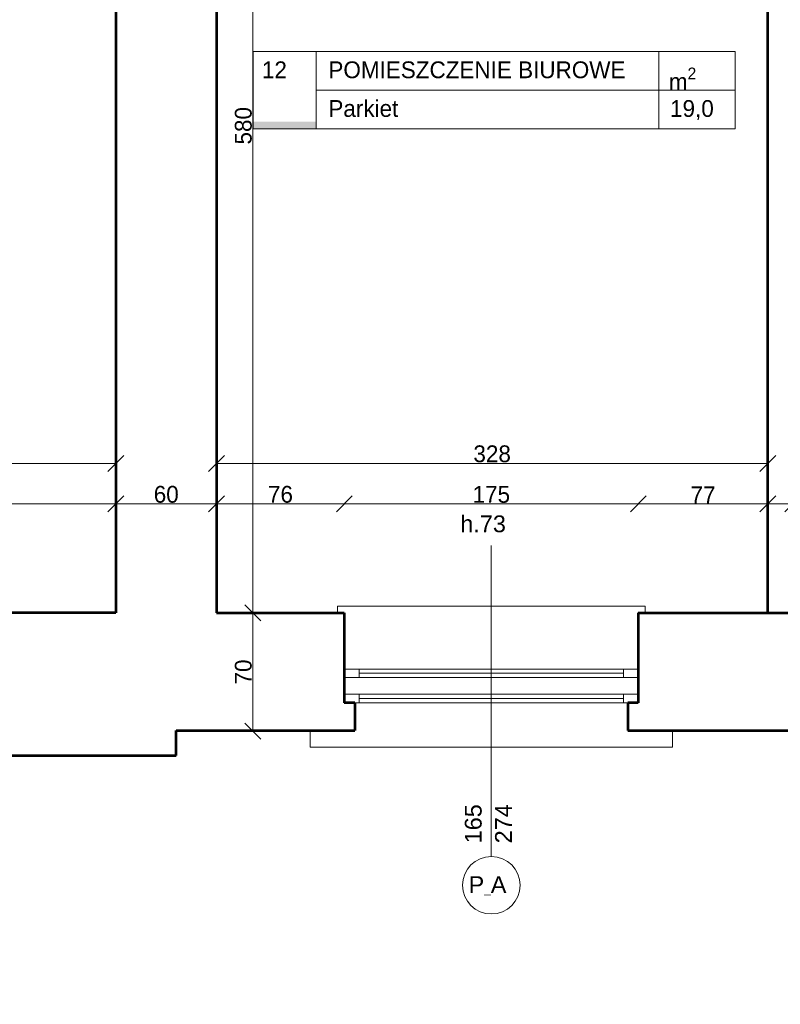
# Model space of a CAD drawing. Header units: inches. Extents: x -21887 to 84279, y -131485 to 67836.
# Tile 5 of 256: x -11012 to -6484, y -45290 to -39428. Entities that reach past the tile are written whole.
import ezdxf

# ---------------------------------------------------------------- set-up
doc = ezdxf.new("R2010")
doc.units = ezdxf.units.IN
doc.header["$MEASUREMENT"] = 0
doc.layers.get('0').update_dxf_attribs({"lineweight": 13})
doc.layers.get('Defpoints').update_dxf_attribs({"lineweight": 13})
for name, color, linetype, lineweight in [('AI_MURY', 7, 'Continuous', 53), ('Dimensioning', 7, 'Continuous', 13), ('DRZWI', 7, 'Continuous', 13), ('dzialowki', 7, 'Continuous', 53), ('OPISY TABELKI', 7, 'Continuous', 13), ('schodzy', 7, 'Continuous', 13)]:
    doc.layers.add(name, color=color, linetype=linetype, lineweight=lineweight)
doc.styles.add('GENERATED_STYLE_7', font='txt')
doc.styles.add('GENERATED_STYLE_8', font='txt')
doc.styles.add('GENERATED_STYLE_9', font='txt')
doc.styles.get("Standard").update_dxf_attribs({"font": 'txt.shx', "bigfont": 'chineset.shx'})
doc.styles.add('Style-Courier New', font='txt')
doc.dimstyles.new('Dimstyle_4', dxfattribs={"dimtxt": 100, "dimasz": 95, "dimexe": 0, "dimexo": 0, "dimgap": 0.09, "dimtad": 1, "dimdec": 0, "dimlfac": 0.1, "dimzin": 0, "dimdsep": 46, "dimlunit": 5, "dimtxsty": 'GENERATED_STYLE_7', "dimblk": 'ARROWHEAD_6', "dimcen": 0.09, "dimclrd": 161, "dimclre": 161, "dimclrt": 7, "dimadec": 0, "dimazin": 0, "dimtfac": 1, "dimtdec": 0, "dimtmove": 0, "dimatfit": 3, "dimfxl": 0, "dimtolj": 1, "dimtzin": 0, "dimarcsym": 0})
doc.dimstyles.new('Dimstyle_5', dxfattribs={"dimtxt": 100, "dimasz": 95, "dimexe": 0.18, "dimexo": 0, "dimgap": 0.09, "dimtad": 1, "dimtih": 1, "dimtoh": 1, "dimdec": 0, "dimlfac": 0.1, "dimzin": 0, "dimdsep": 46, "dimlunit": 5, "dimtxsty": 'GENERATED_STYLE_7', "dimblk": 'ARROWHEAD_6', "dimcen": 0.09, "dimclrd": 161, "dimclre": 161, "dimclrt": 7, "dimadec": 0, "dimazin": 0, "dimtfac": 1, "dimtdec": 0, "dimtmove": 0, "dimatfit": 3, "dimfxl": 0, "dimtolj": 1, "dimtzin": 0, "dimarcsym": 0})
doc.dimstyles.new('Dimstyle_8', dxfattribs={"dimtxt": 100, "dimasz": 95, "dimexe": 0.18, "dimexo": 300, "dimgap": 0.09, "dimtad": 1, "dimtih": 1, "dimtoh": 1, "dimdec": 0, "dimlfac": 0.1, "dimzin": 0, "dimdsep": 46, "dimlunit": 5, "dimtxsty": 'GENERATED_STYLE_7', "dimblk": 'ARROWHEAD_6', "dimcen": 0.09, "dimclrd": 161, "dimclre": 161, "dimclrt": 7, "dimadec": 0, "dimazin": 0, "dimtfac": 1, "dimtdec": 0, "dimtmove": 0, "dimatfit": 3, "dimfxl": 0, "dimtolj": 1, "dimtzin": 0, "dimarcsym": 0})

# ---------------------------------------------------------------- blocks, each defined once
blk = doc.blocks.new('ARROWHEAD_6')
at = {"color": 0, "linetype": 'Continuous'}
for p, q in [((0, 0), (-1, 0)), ((-0.5, -0.5), (0.5, 0.5))]:
    blk.add_line(p, q, dxfattribs=at)
blk = doc.blocks.new('*U1045')
at = {"layer": 'Defpoints', "color": 0, "linetype": 'Continuous'}
for p in [(-9839.5, -42069.3), (-6559.5, -42069.3), (-6559.5, -42069.3)]:
    blk.add_point(p, dxfattribs=at)
at = {"layer": 'Dimensioning', "color": 161, "linetype": 'Continuous', "lineweight": -2}
for p, q in [((-9839.5, -42069.3), (-9839.5, -42069.1)), ((-9744.5, -42069.3), (-6654.5, -42069.3)), ((-6559.5, -42069.3), (-6559.5, -42069.1))]:
    blk.add_line(p, q, dxfattribs=at)
at = {"layer": 'Dimensioning', "color": 161, "linetype": 'Continuous', "lineweight": -2, "xscale": 95, "yscale": 95, "zscale": 95, "rotation": 180}
blk.add_blockref('ARROWHEAD_6', (-9839.5, -42069.3), dxfattribs=at)
at = {"layer": 'Dimensioning', "color": 161, "linetype": 'Continuous', "lineweight": -2, "xscale": 95, "yscale": 95, "zscale": 95}
blk.add_blockref('ARROWHEAD_6', (-6559.5, -42069.3), dxfattribs=at)
at = {"layer": 'Dimensioning', "color": 7, "linetype": 'Continuous', "insert": (-8199.5, -42013), "char_height": 100, "attachment_point": 5, "style": 'GENERATED_STYLE_7'}
blk.add_mtext('328', dxfattribs=at)
blk = doc.blocks.new('*D1952')
at = {"layer": 'Defpoints'}
for p in [(-9839.5, -42069.3), (-8199.5, -42069.3), (-6559.5, -42069.3), (-6559.5, -42069.3)]:
    blk.add_point(p, dxfattribs=at)
at = {"layer": 'Dimensioning', "color": 161, "linetype": 'Continuous'}
blk.add_blockref('*U1045', (0, 0), dxfattribs=at)
blk = doc.blocks.new('*U1119')
at = {"layer": 'Defpoints', "color": 0, "linetype": 'Continuous'}
for p in [(-16239.5, -42069.3), (-10439.5, -42069.3), (-10439.5, -42069.3)]:
    blk.add_point(p, dxfattribs=at)
at = {"layer": 'Dimensioning', "color": 161, "linetype": 'Continuous', "lineweight": -2}
for p, q in [((-16239.5, -42069.3), (-16239.5, -42069.5)), ((-16144.5, -42069.3), (-10534.5, -42069.3)), ((-10439.5, -42069.3), (-10439.5, -42069.1))]:
    blk.add_line(p, q, dxfattribs=at)
at = {"layer": 'Dimensioning', "color": 161, "linetype": 'Continuous', "lineweight": -2, "xscale": 95, "yscale": 95, "zscale": 95, "rotation": 180}
blk.add_blockref('ARROWHEAD_6', (-16239.5, -42069.3), dxfattribs=at)
at = {"layer": 'Dimensioning', "color": 161, "linetype": 'Continuous', "lineweight": -2, "xscale": 95, "yscale": 95, "zscale": 95}
blk.add_blockref('ARROWHEAD_6', (-10439.5, -42069.3), dxfattribs=at)
at = {"layer": 'Dimensioning', "color": 7, "linetype": 'Continuous', "insert": (-13339.5, -42013), "char_height": 100, "attachment_point": 5, "style": 'GENERATED_STYLE_7'}
blk.add_mtext('580', dxfattribs=at)
blk = doc.blocks.new('*D2085')
at = {"layer": 'Defpoints'}
for p in [(-16239.5, -42069.3), (-13339.5, -42069.3), (-10439.5, -42069.3), (-10439.5, -42069.3)]:
    blk.add_point(p, dxfattribs=at)
at = {"layer": 'Dimensioning', "color": 161, "linetype": 'Continuous'}
blk.add_blockref('*U1119', (0, 0), dxfattribs=at)
blk = doc.blocks.new('*U1123')
at = {"layer": 'Defpoints', "color": 0, "linetype": 'Continuous'}
for p in [(-10439.5, -42310.6), (-10439.5, -42959.3), (-12709.5, -43112.2)]:
    blk.add_point(p, dxfattribs=at)
at = {"layer": 'Dimensioning', "color": 161, "linetype": 'Continuous', "lineweight": -2}
for p, q in [((-12709.5, -42310.8), (-12709.5, -42310.4)), ((-12614.5, -42310.6), (-10534.5, -42310.6)), ((-10439.5, -42310.8), (-10439.5, -42310.4))]:
    blk.add_line(p, q, dxfattribs=at)
at = {"layer": 'Dimensioning', "color": 161, "linetype": 'Continuous', "lineweight": -2, "xscale": 95, "yscale": 95, "zscale": 95, "rotation": 180}
blk.add_blockref('ARROWHEAD_6', (-12709.5, -42310.6), dxfattribs=at)
at = {"layer": 'Dimensioning', "color": 161, "linetype": 'Continuous', "lineweight": -2, "xscale": 95, "yscale": 95, "zscale": 95}
blk.add_blockref('ARROWHEAD_6', (-10439.5, -42310.6), dxfattribs=at)
at = {"layer": 'Dimensioning', "color": 7, "linetype": 'Continuous', "insert": (-11574.5, -42255.5), "char_height": 100, "attachment_point": 5, "style": 'GENERATED_STYLE_7'}
blk.add_mtext('227', dxfattribs=at)
blk = doc.blocks.new('*D2089')
at = {"layer": 'Defpoints'}
for p in [(-11574.5, -42310.6), (-10439.5, -42310.6), (-10439.5, -42959.3), (-12709.5, -43112.2)]:
    blk.add_point(p, dxfattribs=at)
at = {"layer": 'Dimensioning', "color": 161, "linetype": 'Continuous'}
blk.add_blockref('*U1123', (0, 0), dxfattribs=at)
blk = doc.blocks.new('*U1124')
at = {"layer": 'Defpoints', "color": 0, "linetype": 'Continuous'}
for p in [(-9839.5, -42310.6), (-10439.5, -42959.3), (-9839.5, -42959.3)]:
    blk.add_point(p, dxfattribs=at)
at = {"layer": 'Dimensioning', "color": 161, "linetype": 'Continuous', "lineweight": -2}
for p, q in [((-10439.5, -42310.8), (-10439.5, -42310.4)), ((-10344.5, -42310.6), (-9934.5, -42310.6)), ((-9839.5, -42310.8), (-9839.5, -42310.4))]:
    blk.add_line(p, q, dxfattribs=at)
at = {"layer": 'Dimensioning', "color": 161, "linetype": 'Continuous', "lineweight": -2, "xscale": 95, "yscale": 95, "zscale": 95, "rotation": 180}
blk.add_blockref('ARROWHEAD_6', (-10439.5, -42310.6), dxfattribs=at)
at = {"layer": 'Dimensioning', "color": 161, "linetype": 'Continuous', "lineweight": -2, "xscale": 95, "yscale": 95, "zscale": 95}
blk.add_blockref('ARROWHEAD_6', (-9839.5, -42310.6), dxfattribs=at)
at = {"layer": 'Dimensioning', "color": 7, "linetype": 'Continuous', "insert": (-10139.5, -42254.3), "char_height": 100, "attachment_point": 5, "style": 'GENERATED_STYLE_7'}
blk.add_mtext('60', dxfattribs=at)
blk = doc.blocks.new('*D2090')
at = {"layer": 'Defpoints'}
for p in [(-10139.5, -42310.6), (-9839.5, -42310.6), (-10439.5, -42959.3), (-9839.5, -42959.3)]:
    blk.add_point(p, dxfattribs=at)
at = {"layer": 'Dimensioning', "color": 161, "linetype": 'Continuous'}
blk.add_blockref('*U1124', (0, 0), dxfattribs=at)
blk = doc.blocks.new('*U1125')
at = {"layer": 'Defpoints', "color": 0, "linetype": 'Continuous'}
for p in [(-9079.5, -42310.6), (-9839.5, -42959.3), (-9079.5, -42959.3)]:
    blk.add_point(p, dxfattribs=at)
at = {"layer": 'Dimensioning', "color": 161, "linetype": 'Continuous', "lineweight": -2}
for p, q in [((-9839.5, -42310.8), (-9839.5, -42310.4)), ((-9744.5, -42310.6), (-9174.5, -42310.6)), ((-9079.5, -42310.8), (-9079.5, -42310.4))]:
    blk.add_line(p, q, dxfattribs=at)
at = {"layer": 'Dimensioning', "color": 161, "linetype": 'Continuous', "lineweight": -2, "xscale": 95, "yscale": 95, "zscale": 95, "rotation": 180}
blk.add_blockref('ARROWHEAD_6', (-9839.5, -42310.6), dxfattribs=at)
at = {"layer": 'Dimensioning', "color": 161, "linetype": 'Continuous', "lineweight": -2, "xscale": 95, "yscale": 95, "zscale": 95}
blk.add_blockref('ARROWHEAD_6', (-9079.5, -42310.6), dxfattribs=at)
at = {"layer": 'Dimensioning', "color": 7, "linetype": 'Continuous', "insert": (-9459.5, -42254.3), "char_height": 100, "attachment_point": 5, "style": 'GENERATED_STYLE_7'}
blk.add_mtext('76', dxfattribs=at)
blk = doc.blocks.new('*D2091')
at = {"layer": 'Defpoints'}
for p in [(-9459.5, -42310.6), (-9079.5, -42310.6), (-9839.5, -42959.3), (-9079.5, -42959.3)]:
    blk.add_point(p, dxfattribs=at)
at = {"layer": 'Dimensioning', "color": 161, "linetype": 'Continuous'}
blk.add_blockref('*U1125', (0, 0), dxfattribs=at)
blk = doc.blocks.new('*U1126')
at = {"layer": 'Defpoints', "color": 0, "linetype": 'Continuous'}
for p in [(-7329.5, -42310.6), (-9079.5, -42959.3), (-7329.5, -42959.3)]:
    blk.add_point(p, dxfattribs=at)
at = {"layer": 'Dimensioning', "color": 161, "linetype": 'Continuous', "lineweight": -2}
for p, q in [((-9079.5, -42310.8), (-9079.5, -42310.4)), ((-8984.5, -42310.6), (-7424.5, -42310.6)), ((-7329.5, -42310.8), (-7329.5, -42310.4))]:
    blk.add_line(p, q, dxfattribs=at)
at = {"layer": 'Dimensioning', "color": 161, "linetype": 'Continuous', "lineweight": -2, "xscale": 95, "yscale": 95, "zscale": 95, "rotation": 180}
blk.add_blockref('ARROWHEAD_6', (-9079.5, -42310.6), dxfattribs=at)
at = {"layer": 'Dimensioning', "color": 161, "linetype": 'Continuous', "lineweight": -2, "xscale": 95, "yscale": 95, "zscale": 95}
blk.add_blockref('ARROWHEAD_6', (-7329.5, -42310.6), dxfattribs=at)
at = {"layer": 'Dimensioning', "color": 7, "linetype": 'Continuous', "insert": (-8204.5, -42254.8), "char_height": 100, "attachment_point": 5, "style": 'GENERATED_STYLE_7'}
blk.add_mtext('175', dxfattribs=at)
blk = doc.blocks.new('*D2092')
at = {"layer": 'Defpoints'}
for p in [(-8204.5, -42310.6), (-7329.5, -42310.6), (-9079.5, -42959.3), (-7329.5, -42959.3)]:
    blk.add_point(p, dxfattribs=at)
at = {"layer": 'Dimensioning', "color": 161, "linetype": 'Continuous'}
blk.add_blockref('*U1126', (0, 0), dxfattribs=at)
blk = doc.blocks.new('*U1127')
at = {"layer": 'Defpoints', "color": 0, "linetype": 'Continuous'}
for p in [(-6559.5, -42310.6), (-7329.5, -42959.3), (-6559.5, -42959.3)]:
    blk.add_point(p, dxfattribs=at)
at = {"layer": 'Dimensioning', "color": 161, "linetype": 'Continuous', "lineweight": -2}
for p, q in [((-7329.5, -42310.8), (-7329.5, -42310.4)), ((-7234.5, -42310.6), (-6654.5, -42310.6)), ((-6559.5, -42310.8), (-6559.5, -42310.4))]:
    blk.add_line(p, q, dxfattribs=at)
at = {"layer": 'Dimensioning', "color": 161, "linetype": 'Continuous', "lineweight": -2, "xscale": 95, "yscale": 95, "zscale": 95, "rotation": 180}
blk.add_blockref('ARROWHEAD_6', (-7329.5, -42310.6), dxfattribs=at)
at = {"layer": 'Dimensioning', "color": 161, "linetype": 'Continuous', "lineweight": -2, "xscale": 95, "yscale": 95, "zscale": 95}
blk.add_blockref('ARROWHEAD_6', (-6559.5, -42310.6), dxfattribs=at)
at = {"layer": 'Dimensioning', "color": 7, "linetype": 'Continuous', "insert": (-6944.5, -42256.8), "char_height": 100, "attachment_point": 5, "style": 'GENERATED_STYLE_7'}
blk.add_mtext('77', dxfattribs=at)
blk = doc.blocks.new('*D2093')
at = {"layer": 'Defpoints'}
for p in [(-6944.5, -42310.6), (-6559.5, -42310.6), (-7329.5, -42959.3), (-6559.5, -42959.3)]:
    blk.add_point(p, dxfattribs=at)
at = {"layer": 'Dimensioning', "color": 161, "linetype": 'Continuous'}
blk.add_blockref('*U1127', (0, 0), dxfattribs=at)
blk = doc.blocks.new('*U1128')
at = {"layer": 'Defpoints', "color": 0, "linetype": 'Continuous'}
for p in [(-6409.5, -42310.6), (-6559.5, -42959.3), (-6409.5, -42959.3)]:
    blk.add_point(p, dxfattribs=at)
at = {"layer": 'Dimensioning', "color": 161, "linetype": 'Continuous', "lineweight": -2}
for p, q in [((-6654.5, -42310.6), (-6749.5, -42310.6)), ((-6559.5, -42310.8), (-6559.5, -42310.4)), ((-6559.5, -42310.6), (-6409.5, -42310.6)), ((-6409.5, -42310.8), (-6409.5, -42310.4)), ((-6314.5, -42310.6), (-6046.1, -42310.6))]:
    blk.add_line(p, q, dxfattribs=at)
at = {"layer": 'Dimensioning', "color": 161, "linetype": 'Continuous', "lineweight": -2, "xscale": 95, "yscale": 95, "zscale": 95}
blk.add_blockref('ARROWHEAD_6', (-6559.5, -42310.6), dxfattribs=at)
at = {"layer": 'Dimensioning', "color": 161, "linetype": 'Continuous', "lineweight": -2, "xscale": 95, "yscale": 95, "zscale": 95, "rotation": 180}
blk.add_blockref('ARROWHEAD_6', (-6409.5, -42310.6), dxfattribs=at)
at = {"layer": 'Dimensioning', "color": 7, "linetype": 'Continuous', "insert": (-6132.8, -42254.8), "char_height": 100, "attachment_point": 5, "style": 'GENERATED_STYLE_7'}
blk.add_mtext('15', dxfattribs=at)
blk = doc.blocks.new('*D2094')
at = {"layer": 'Defpoints'}
for p in [(-6409.5, -42310.6), (-6132.8, -42310.6), (-6559.5, -42959.3), (-6409.5, -42959.3)]:
    blk.add_point(p, dxfattribs=at)
at = {"layer": 'Dimensioning', "color": 161, "linetype": 'Continuous'}
blk.add_blockref('*U1128', (0, 0), dxfattribs=at)
blk = doc.blocks.new('*U271')
at = {"layer": 'Defpoints', "color": 0, "linetype": 'Continuous'}
for p in [(-9839.5, -42959.3), (-9624, -42959.3), (-9639.2, -43663.7)]:
    blk.add_point(p, dxfattribs=at)
at = {"layer": 'Dimensioning', "color": 161, "linetype": 'Continuous', "lineweight": -2}
for p, q in [((-9624.2, -42959.3), (-9624, -42959.3)), ((-9624, -43568.7), (-9624, -43054.3)), ((-9624.2, -43663.7), (-9624, -43663.7))]:
    blk.add_line(p, q, dxfattribs=at)
at = {"layer": 'Dimensioning', "color": 161, "linetype": 'Continuous', "lineweight": -2, "xscale": 95, "yscale": 95, "zscale": 95}
for p, rotation in [((-9624, -42959.3), 90), ((-9624, -43663.7), 270)]:
    blk.add_blockref('ARROWHEAD_6', p, dxfattribs=dict(at, rotation=rotation))
at = {"layer": 'Dimensioning', "color": 7, "linetype": 'Continuous', "insert": (-9680.3, -43311.5), "char_height": 100, "attachment_point": 5, "rotation": 90, "style": 'GENERATED_STYLE_7'}
blk.add_mtext('70', dxfattribs=at)
blk = doc.blocks.new('*D2123')
at = {"layer": 'Defpoints'}
for p in [(-9839.5, -42959.3), (-9624, -42959.3), (-9624, -43311.5), (-9639.2, -43663.7)]:
    blk.add_point(p, dxfattribs=at)
at = {"layer": 'Dimensioning', "color": 161, "linetype": 'Continuous'}
blk.add_blockref('*U271', (0, 0), dxfattribs=at)
blk = doc.blocks.new('*U272')
at = {"layer": 'Defpoints', "color": 0, "linetype": 'Continuous'}
for p in [(-9839.5, -37159.3), (-9624, -37159.3), (-9839.5, -42959.3)]:
    blk.add_point(p, dxfattribs=at)
at = {"layer": 'Dimensioning', "color": 161, "linetype": 'Continuous', "lineweight": -2}
for p, q in [((-9624.2, -37159.3), (-9624, -37159.3)), ((-9624, -42864.3), (-9624, -37254.3)), ((-9624.2, -42959.3), (-9624, -42959.3))]:
    blk.add_line(p, q, dxfattribs=at)
at = {"layer": 'Dimensioning', "color": 161, "linetype": 'Continuous', "lineweight": -2, "xscale": 95, "yscale": 95, "zscale": 95}
for p, rotation in [((-9624, -37159.3), 90), ((-9624, -42959.3), 270)]:
    blk.add_blockref('ARROWHEAD_6', p, dxfattribs=dict(at, rotation=rotation))
at = {"layer": 'Dimensioning', "color": 7, "linetype": 'Continuous', "insert": (-9680.3, -40059.3), "char_height": 100, "attachment_point": 5, "rotation": 90, "style": 'GENERATED_STYLE_7'}
blk.add_mtext('580', dxfattribs=at)
blk = doc.blocks.new('*D2124')
at = {"layer": 'Defpoints'}
for p in [(-9839.5, -37159.3), (-9624, -37159.3), (-9624, -40059.3), (-9839.5, -42959.3)]:
    blk.add_point(p, dxfattribs=at)
at = {"layer": 'Dimensioning', "color": 161, "linetype": 'Continuous'}
blk.add_blockref('*U272', (0, 0), dxfattribs=at)
blk = doc.blocks.new('*U15')
at = {"layer": 'Dimensioning', "color": 7, "linetype": 'Continuous'}
for p, q in [((-17039.5, -46768.2), (-17139.5, -46868.2)), ((11230.5, -46768.2), (11130.5, -46868.2))]:
    blk.add_line(p, q, dxfattribs=at)
at = {"layer": 'Dimensioning', "color": 161, "linetype": 'Continuous'}
for p, q in [((-17089.5, -46912), (-17089.5, -46724.5)), ((11180.5, -46912), (11180.5, -46724.5)), ((-17164.5, -46818.2), (-17089.5, -46818.2)), ((-17089.5, -46818.2), (11180.5, -46818.2))]:
    blk.add_line(p, q, dxfattribs=at)
at = {"layer": 'Dimensioning', "color": 7, "insert": (-3211.6, -46698.2), "char_height": 100, "attachment_point": 1}
blk.add_mtext('\\fCourier New|b0|i0|c238|p54;2\\~827', dxfattribs=at)
blk = doc.blocks.new('*D2568')
at = {"layer": 'Defpoints'}
for p in [(-17089.5, -43809.3), (11180.5, -43809.3), (-2974.2, -46818.2), (11180.5, -46818.2)]:
    blk.add_point(p, dxfattribs=at)
at = {"layer": 'Dimensioning', "color": 161, "linetype": 'Continuous'}
blk.add_blockref('*U15', (0, 0), dxfattribs=at)
blk = doc.blocks.new('*U1372')
at = {"layer": 'Defpoints', "color": 0, "linetype": 'Continuous'}
for p in [(-17089.5, -43809.3), (74550.5, -43809.3), (74550.5, -47818.2)]:
    blk.add_point(p, dxfattribs=at)
at = {"layer": 'Dimensioning', "color": 161, "linetype": 'Continuous', "lineweight": -2}
for p, q in [((-17089.5, -47818.1), (-17089.5, -47818.4)), ((-16994.5, -47818.2), (74455.5, -47818.2)), ((74550.5, -47818.1), (74550.5, -47818.4))]:
    blk.add_line(p, q, dxfattribs=at)
at = {"layer": 'Dimensioning', "color": 161, "linetype": 'Continuous', "lineweight": -2, "xscale": 95, "yscale": 95, "zscale": 95, "rotation": 180}
blk.add_blockref('ARROWHEAD_6', (-17089.5, -47818.2), dxfattribs=at)
at = {"layer": 'Dimensioning', "color": 161, "linetype": 'Continuous', "lineweight": -2, "xscale": 95, "yscale": 95, "zscale": 95}
blk.add_blockref('ARROWHEAD_6', (74550.5, -47818.2), dxfattribs=at)
at = {"layer": 'Dimensioning', "color": 7, "linetype": 'Continuous', "insert": (28730.5, -47761.9), "char_height": 100, "attachment_point": 5, "style": 'GENERATED_STYLE_7'}
blk.add_mtext('9164', dxfattribs=at)
blk = doc.blocks.new('*D2571')
at = {"layer": 'Defpoints'}
for p in [(-17089.5, -43809.3), (74550.5, -43809.3), (28730.5, -47818.2), (74550.5, -47818.2)]:
    blk.add_point(p, dxfattribs=at)
at = {"layer": 'Dimensioning', "color": 161, "linetype": 'Continuous'}
blk.add_blockref('*U1372', (0, 0), dxfattribs=at)
blk = doc.blocks.new('*U20')
at = {"layer": 'Dimensioning', "color": 161, "linetype": 'Continuous'}
for p, q in [((-12079.5, -46412), (-12079.5, -46224.5)), ((-10079.5, -46412), (-10079.5, -46224.5)), ((-12079.5, -46318.2), (-10079.5, -46318.2))]:
    blk.add_line(p, q, dxfattribs=at)
at = {"layer": 'Dimensioning', "color": 7, "linetype": 'Continuous'}
for p, q in [((-12029.5, -46268.2), (-12129.5, -46368.2)), ((-10029.5, -46268.2), (-10129.5, -46368.2))]:
    blk.add_line(p, q, dxfattribs=at)
at = {"layer": 'Dimensioning', "color": 7, "insert": (-11233.8, -46198.2), "char_height": 100, "attachment_point": 1}
blk.add_mtext('\\fCourier New|b0|i0|c238|p54;200', dxfattribs=at)
blk = doc.blocks.new('*D3443')
at = {"layer": 'Defpoints'}
for p in [(-12079.5, -43809.3), (-10079.5, -43809.3), (-11100.6, -47624.1), (-10079.5, -47624.1)]:
    blk.add_point(p, dxfattribs=at)
at = {"layer": 'Dimensioning', "color": 161, "linetype": 'Continuous'}
blk.add_blockref('*U20', (0, 0), dxfattribs=at)
blk = doc.blocks.new('*U21')
at = {"layer": 'Dimensioning', "color": 161, "linetype": 'Continuous'}
for p, q in [((-10079.5, -46412), (-10079.5, -46224.5)), ((4170.5, -46412), (4170.5, -46224.5)), ((-10079.5, -46318.2), (4170.5, -46318.2))]:
    blk.add_line(p, q, dxfattribs=at)
at = {"layer": 'Dimensioning', "color": 7, "linetype": 'Continuous'}
for p, q in [((-10029.5, -46268.2), (-10129.5, -46368.2)), ((4220.5, -46268.2), (4120.5, -46368.2))]:
    blk.add_line(p, q, dxfattribs=at)
at = {"layer": 'Dimensioning', "color": 7, "insert": (-3211.6, -46198.2), "char_height": 100, "attachment_point": 1}
blk.add_mtext('\\fCourier New|b0|i0|c238|p54;1\\~425', dxfattribs=at)
blk = doc.blocks.new('*D3444')
at = {"layer": 'Defpoints'}
for p in [(-10079.5, -43809.3), (4170.5, -43809.3), (-2977.2, -49101.4), (4170.5, -49101.4)]:
    blk.add_point(p, dxfattribs=at)
at = {"layer": 'Dimensioning', "color": 161, "linetype": 'Continuous'}
blk.add_blockref('*U21', (0, 0), dxfattribs=at)
blk = doc.blocks.new('*U1750')
at = {"layer": 'Defpoints', "color": 0, "linetype": 'Continuous'}
for p in [(-8204.5, -43759.3), (-13584.5, -43859.3), (-8204.5, -47318.2)]:
    blk.add_point(p, dxfattribs=at)
at = {"layer": 'Dimensioning', "color": 161, "linetype": 'Continuous', "lineweight": -2}
for p, q in [((-13584.5, -47318.1), (-13584.5, -47318.4)), ((-13489.5, -47318.2), (-8299.5, -47318.2)), ((-8204.5, -47318.1), (-8204.5, -47318.4))]:
    blk.add_line(p, q, dxfattribs=at)
at = {"layer": 'Dimensioning', "color": 161, "linetype": 'Continuous', "lineweight": -2, "xscale": 95, "yscale": 95, "zscale": 95, "rotation": 180}
blk.add_blockref('ARROWHEAD_6', (-13584.5, -47318.2), dxfattribs=at)
at = {"layer": 'Dimensioning', "color": 161, "linetype": 'Continuous', "lineweight": -2, "xscale": 95, "yscale": 95, "zscale": 95}
blk.add_blockref('ARROWHEAD_6', (-8204.5, -47318.2), dxfattribs=at)
at = {"layer": 'Dimensioning', "color": 7, "linetype": 'Continuous', "insert": (-10894.5, -47261.9), "char_height": 100, "attachment_point": 5, "style": 'GENERATED_STYLE_7'}
blk.add_mtext('538', dxfattribs=at)
blk = doc.blocks.new('*D3459')
at = {"layer": 'Defpoints'}
for p in [(-8204.5, -43759.3), (-13584.5, -43859.3), (-10894.5, -47318.2), (-8204.5, -47318.2)]:
    blk.add_point(p, dxfattribs=at)
at = {"layer": 'Dimensioning', "color": 161, "linetype": 'Continuous'}
blk.add_blockref('*U1750', (0, 0), dxfattribs=at)
blk = doc.blocks.new('*U1751')
at = {"layer": 'Defpoints', "color": 0, "linetype": 'Continuous'}
for p in [(-8204.5, -43759.3), (-4704.5, -43759.3), (-4704.5, -47318.2)]:
    blk.add_point(p, dxfattribs=at)
at = {"layer": 'Dimensioning', "color": 161, "linetype": 'Continuous', "lineweight": -2}
for p, q in [((-8204.5, -47318.1), (-8204.5, -47318.4)), ((-8109.5, -47318.2), (-4799.5, -47318.2)), ((-4704.5, -47318.1), (-4704.5, -47318.4))]:
    blk.add_line(p, q, dxfattribs=at)
at = {"layer": 'Dimensioning', "color": 161, "linetype": 'Continuous', "lineweight": -2, "xscale": 95, "yscale": 95, "zscale": 95, "rotation": 180}
blk.add_blockref('ARROWHEAD_6', (-8204.5, -47318.2), dxfattribs=at)
at = {"layer": 'Dimensioning', "color": 161, "linetype": 'Continuous', "lineweight": -2, "xscale": 95, "yscale": 95, "zscale": 95}
blk.add_blockref('ARROWHEAD_6', (-4704.5, -47318.2), dxfattribs=at)
at = {"layer": 'Dimensioning', "color": 7, "linetype": 'Continuous', "insert": (-6454.5, -47261.9), "char_height": 100, "attachment_point": 5, "style": 'GENERATED_STYLE_7'}
blk.add_mtext('350', dxfattribs=at)
blk = doc.blocks.new('*D3460')
at = {"layer": 'Defpoints'}
for p in [(-8204.5, -43759.3), (-4704.5, -43759.3), (-6454.5, -47318.2), (-4704.5, -47318.2)]:
    blk.add_point(p, dxfattribs=at)
at = {"layer": 'Dimensioning', "color": 161, "linetype": 'Continuous'}
blk.add_blockref('*U1751', (0, 0), dxfattribs=at)

msp = doc.modelspace()

# ---------------------------------------------------------------- hatches: boundary and pattern name
at = {"layer": 'OPISY TABELKI', "extrusion": (0, 0, -1)}
msp.add_hatch(color=7, dxfattribs=at).paths.add_polyline_path([(9246.1, -40077.4), (9246.1, -40035.3), (9622.6, -40035.3), (9622.6, -40077.4)], flags=16)

# ---------------------------------------------------------------- linework, layer by layer
at = {"layer": 'AI_MURY', "color": 7, "linetype": 'Continuous'}
for p, q in [((-10439.5, -35824.3), (-10439.5, -42959.3)), ((-9839.5, -37159.3), (-9839.5, -42959.3)), ((-10439.5, -42959.3), (-12709.5, -42959.3)), ((-9839.5, -42959.3), (-9079.5, -42959.3)), ((-9079.5, -42959.3), (-9079.5, -43494.3)), ((-7329.5, -42959.3), (-5579.5, -42959.3)), ((-7329.5, -42959.3), (-7329.5, -43494.3)), ((-9017, -43494.3), (-9079.5, -43494.3)), ((-9017, -43494.3), (-9017, -43659.3)), ((-7392, -43494.3), (-7392, -43659.3)), ((-7329.5, -43494.3), (-7392, -43494.3)), ((-10079.5, -43809.3), (-10079.5, -43659.3)), ((-10079.5, -43659.3), (-9017, -43659.3)), ((-7392, -43659.3), (-5517, -43659.3)), ((-12079.5, -43809.3), (-10079.5, -43809.3))]:
    msp.add_line(p, q, dxfattribs=at)
at = {"layer": 'DRZWI', "color": 220, "linetype": 'Continuous'}
for p, q in [((-8204.5, -44409.7), (-8204.5, -42558.9)), ((-7417, -43294.3), (-8992, -43294.3)), ((-7417, -43319.3), (-8992, -43319.3)), ((-7417, -43344.3), (-8992, -43344.3)), ((-7417, -43444.3), (-8992, -43444.3)), ((-7417, -43469.3), (-8992, -43469.3)), ((-7417, -43494.3), (-8992, -43494.3))]:
    msp.add_line(p, q, dxfattribs=at)
at = {"layer": 'DRZWI', "color": 251, "linetype": 'Continuous'}
for p, q in [((-7289.5, -42919.3), (-9119.5, -42919.3)), ((-7125.6, -43759.3), (-9283.4, -43759.3))]:
    msp.add_line(p, q, dxfattribs=at)
at = {"layer": 'DRZWI', "color": 220, "linetype": 'Continuous'}
msp.add_circle((-8204.4, -44581), 171.3, dxfattribs=at)
at = {"layer": 'dzialowki', "color": 12, "linetype": 'Continuous'}
msp.add_line((-6559.5, -42959.3), (-6559.5, -38979.3), dxfattribs=at)
at = {"layer": 'OPISY TABELKI', "color": 7, "linetype": 'Continuous'}
for p, q in [((-9622.6, -39616.7), (-9622.6, -40077.4)), ((-9622.6, -39616.7), (-6752.8, -39616.7)), ((-9246.1, -39616.7), (-9246.1, -40077.4)), ((-7206.8, -39616.7), (-7206.8, -40077.4)), ((-6752.8, -39616.7), (-6752.8, -40077.4)), ((-9246.1, -39847), (-6752.8, -39847)), ((-9622.6, -40077.4), (-6752.8, -40077.4))]:
    msp.add_line(p, q, dxfattribs=at)
at = {"layer": 'schodzy', "color": 251, "linetype": 'Continuous'}
for p, q in [((-9119.5, -42959.3), (-9119.5, -42919.3)), ((-7289.5, -42959.3), (-7289.5, -42919.3)), ((-9283.4, -43759.3), (-9283.4, -43659.3)), ((-7125.6, -43759.3), (-7125.6, -43659.3))]:
    msp.add_line(p, q, dxfattribs=at)
at = {"layer": 'schodzy', "color": 220, "linetype": 'Continuous'}
for p, q in [((-8992, -43294.3), (-9079.5, -43294.3)), ((-8992, -43294.3), (-8992, -43344.3)), ((-7417, -43294.3), (-7329.5, -43294.3)), ((-7417, -43294.3), (-7417, -43344.3)), ((-8992, -43344.3), (-9079.5, -43344.3)), ((-7417, -43344.3), (-7329.5, -43344.3)), ((-8992, -43444.3), (-9079.5, -43444.3)), ((-8992, -43494.3), (-9017, -43494.3)), ((-8992, -43444.3), (-8992, -43494.3)), ((-7417, -43444.3), (-7329.5, -43444.3)), ((-7417, -43444.3), (-7417, -43494.3)), ((-7417, -43494.3), (-7392, -43494.3))]:
    msp.add_line(p, q, dxfattribs=at)

# ---------------------------------------------------------------- texts
at = {"layer": 'DRZWI', "color": 220, "char_height": 100, "attachment_point": 1, "style": 'GENERATED_STYLE_7'}
for s, insert, width in [('\\fArial|b0|i0|c238|p39;h.73', (-8389.5, -42379.3), 460.863), ('\\fArial|b0|i0|c238|p39;P\\H50.000000;_\\H100.000000;A', (-8339.8, -44527.4), 460.117)]:
    msp.add_mtext(s, dxfattribs=dict(at, insert=insert, width=width))
at = {"layer": 'DRZWI', "color": 220, "insert": (-8362.1, -44331.8), "char_height": 100, "width": 355.178, "attachment_point": 1, "rotation": 90, "line_spacing_factor": 1.079079, "style": 'GENERATED_STYLE_7'}
msp.add_mtext('\\fArial|b0|i0|c238|p39;165\\P274', dxfattribs=at)
at = {"layer": 'OPISY TABELKI', "color": 7, "char_height": 100, "attachment_point": 1}
for s, insert, width, style in [('12', (-9569.9, -39676.1), 323.775, 'GENERATED_STYLE_8'), ('POMIESZCZENIE BIUROWE       ', (-9174.3, -39676.1), 2409.415, 'GENERATED_STYLE_9'), ('\\A1;m\\H70.000000;\\S2^  ;', (-7148, -39712.8), 323.775, 'GENERATED_STYLE_9'), ('Parkiet        ', (-9174.3, -39906.5), 2409.415, 'GENERATED_STYLE_9'), (' 19,0           ', (-7177.8, -39906.5), 424.969, 'GENERATED_STYLE_9')]:
    msp.add_mtext(s, dxfattribs=dict(at, insert=insert, width=width, style=style))

# ---------------------------------------------------------------- dimensions: what is measured, and where the dimension line sits
at = {"layer": 'Dimensioning', "color": 161, "linetype": 'Continuous'}
for base, p1, p2, picture, middle in [((-9624, -37159.3), (-9839.5, -42959.3), (-9839.5, -37159.3), '*D2124', (-9624, -40059.3)), ((-9624, -42959.3), (-9639.2, -43663.7), (-9839.5, -42959.3), '*D2123', (-9624, -43311.5))]:
    dim = msp.add_linear_dim(base=base, p1=p1, p2=p2, angle=90, dimstyle='Dimstyle_4', override={"dimtxsty": 'Style-Courier New', "dimclrd": 0, "dimclre": 161, "dimlwe": 0}, dxfattribs=at)
    dim.commit()
    dim.dimension.update_dxf_attribs({"geometry": picture, "text_midpoint": middle, "dimtype": 128})
for base, p1, p2, dimstyle, picture, middle in [((-10439.5, -42069.3), (-16239.5, -42069.3), (-10439.5, -42069.3), 'Dimstyle_5', '*D2085', (-13339.5, -42069.3)), ((-6559.5, -42069.3), (-9839.5, -42069.3), (-6559.5, -42069.3), 'Dimstyle_5', '*D1952', (-8199.5, -42069.3)), ((-10439.5, -42310.6), (-12709.5, -43112.2), (-10439.5, -42959.3), 'Dimstyle_5', '*D2089', (-11574.5, -42310.6)), ((-9839.5, -42310.6), (-10439.5, -42959.3), (-9839.5, -42959.3), 'Dimstyle_5', '*D2090', (-10139.5, -42310.6)), ((-9079.5, -42310.6), (-9839.5, -42959.3), (-9079.5, -42959.3), 'Dimstyle_5', '*D2091', (-9459.5, -42310.6)), ((-7329.5, -42310.6), (-9079.5, -42959.3), (-7329.5, -42959.3), 'Dimstyle_5', '*D2092', (-8204.5, -42310.6)), ((-6559.5, -42310.6), (-7329.5, -42959.3), (-6559.5, -42959.3), 'Dimstyle_5', '*D2093', (-6944.5, -42310.6)), ((-6409.5, -42310.6), (-6559.5, -42959.3), (-6409.5, -42959.3), 'Dimstyle_5', '*D2094', (-6132.8, -42310.6)), ((-8204.5, -47318.2), (-13584.5, -43859.3), (-8204.5, -43759.3), 'Dimstyle_5', '*D3459', (-10894.5, -47318.2)), ((-4704.5, -47318.2), (-8204.5, -43759.3), (-4704.5, -43759.3), 'Dimstyle_5', '*D3460', (-6454.5, -47318.2)), ((11180.5, -46818.2), (-17089.5, -43809.3), (11180.5, -43809.3), 'Dimstyle_8', '*D2568', (-2974.2, -46818.2)), ((74550.5, -47818.2), (-17089.5, -43809.3), (74550.5, -43809.3), 'Dimstyle_5', '*D2571', (28730.5, -47818.2)), ((-10079.5, -47624.1), (-12079.5, -43809.3), (-10079.5, -43809.3), 'Dimstyle_8', '*D3443', (-11100.6, -47624.1)), ((4170.5, -49101.4), (-10079.5, -43809.3), (4170.5, -43809.3), 'Dimstyle_8', '*D3444', (-2977.2, -49101.4))]:
    dim = msp.add_linear_dim(base=base, p1=p1, p2=p2, dimstyle=dimstyle, override={"dimtxsty": 'Style-Courier New', "dimclrd": 0, "dimclre": 161, "dimlwe": 0}, dxfattribs=at)
    dim.commit()
    dim.dimension.update_dxf_attribs({"geometry": picture, "text_midpoint": middle, "dimtype": 128})

doc.saveas('drawing.dxf')
